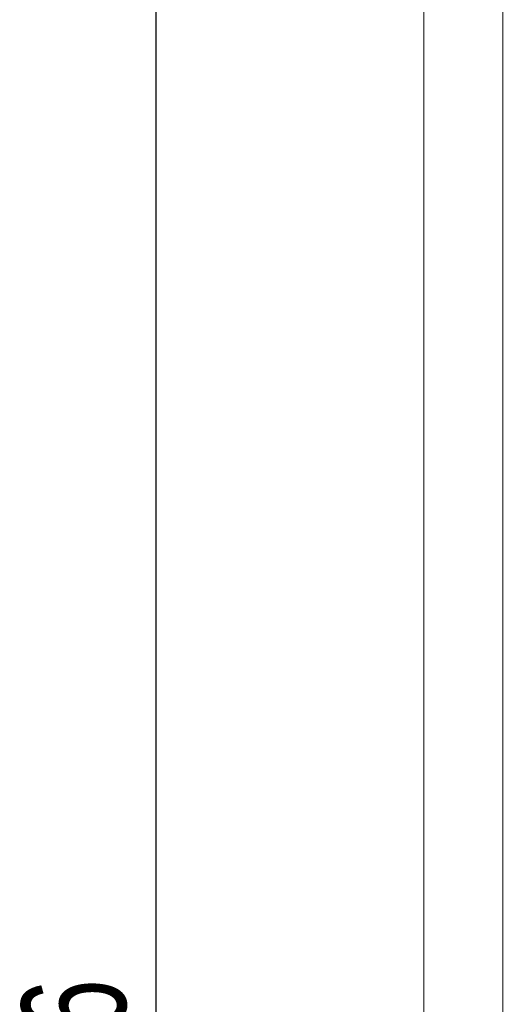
# Model space of a CAD drawing. Header units: millimetres. Extents: x 0 to 553, y -4 to 396.
# Tile 13 of 32: x 44 to 61, y 191 to 224. Entities that reach past the tile are written whole.
import ezdxf

# ---------------------------------------------------------------- set-up
doc = ezdxf.new("R2010")
doc.units = ezdxf.units.MM
doc.layers.add('TEMP', color=7, linetype='Continuous')
doc.styles.add('SLDTEXTSTYLE2', font='TXT', dxfattribs={"width": 0.7})
doc.dimstyles.new('SLDDIMSTYLE1', dxfattribs={"dimtxt": 3.5, "dimasz": 3, "dimexe": 0, "dimexo": 0.0625, "dimgap": 0.875, "dimtad": 2, "dimdec": 0, "dimlfac": 10, "dimrnd": 1e-09, "dimzin": 12, "dimdsep": 46, "dimtxsty": 'SLDTEXTSTYLE2', "dimsah": 1, "dimcen": 0.09, "dimadec": 0, "dimazin": 3, "dimtfac": 1, "dimtofl": 0, "dimtmove": 0, "dimatfit": 3, "dimfxl": 0, "dimfrac": 2, "dimtolj": 1, "dimtzin": 12, "dimarcsym": 0})

# ---------------------------------------------------------------- blocks, each defined once
blk = doc.blocks.new('_D_1')
at = {"layer": 'TEMP'}
for p, q in [((61.016, 270.579), (47.948, 270.579)), ((48.948, 107.959), (48.948, 270.579)), ((68.516, 107.959), (47.948, 107.959))]:
    blk.add_line(p, q, dxfattribs=at)
for points in [[(48.948, 270.579), (48.448, 267.579), (49.448, 267.579)], [(48.948, 107.959), (49.448, 110.959), (48.448, 110.959)]]:
    blk.add_solid(points, dxfattribs=at)
at = {"layer": 'TEMP', "insert": (44.437, 184.556, 0.01), "char_height": 3.5, "attachment_point": 1, "rotation": 90, "style": 'SLDTEXTSTYLE2'}
blk.add_mtext('1626', dxfattribs=at)

msp = doc.modelspace()

# ---------------------------------------------------------------- linework, layer by layer
at = {"color": 7, "linetype": 'Continuous', "lineweight": 15}
for p, q in [((57.9165, 251.0286), (57.9165, 141.0286)), ((60.5748, 158.1286), (60.5748, 248.9286))]:
    msp.add_line(p, q, dxfattribs=at)

# ---------------------------------------------------------------- dimensions: what is measured, and where the dimension line sits
at = {"layer": 'TEMP'}
dim = msp.add_linear_dim(base=(48.9483, 270.5786), p1=(69.5155, 107.9587), p2=(62.0165, 270.5786), angle=90, dimstyle='SLDDIMSTYLE1', dxfattribs=at)
dim.commit()
dim.dimension.update_dxf_attribs({"geometry": '_D_1', "text_midpoint": (48.9483, 189.2686), "dimtype": 160})

doc.saveas('drawing.dxf')
